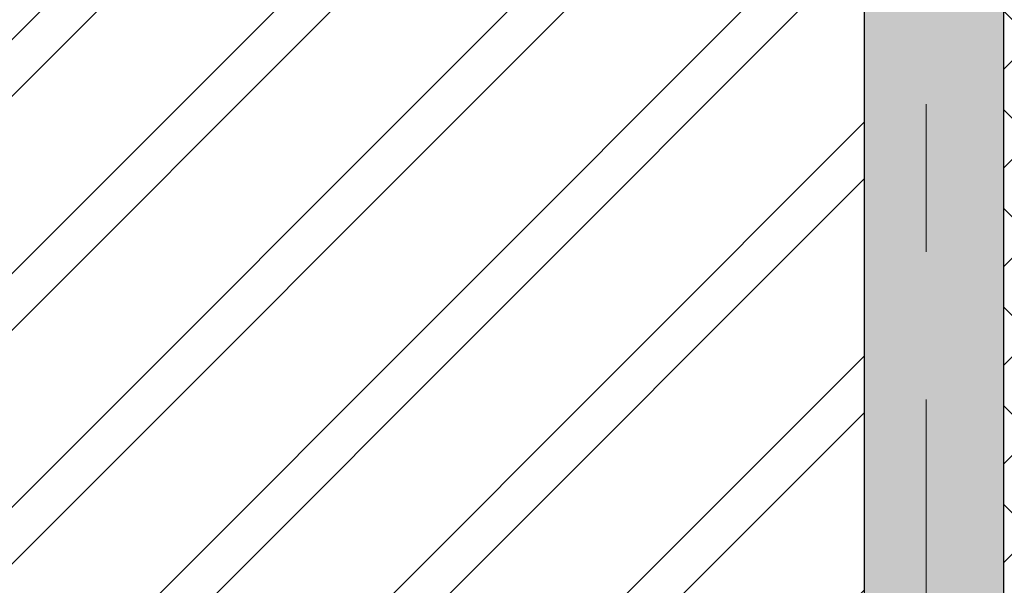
# Model space of a CAD drawing. Header units: millimetres. Extents: x -2180 to 54567, y -1945 to 22251.
# Tile 91 of 143: x 28049 to 30168, y 13784 to 15000. Entities that reach past the tile are written whole.
import ezdxf

# ---------------------------------------------------------------- set-up
doc = ezdxf.new("R2010")
doc.units = ezdxf.units.MM
doc.linetypes.add('Grid Line 1_2_', pattern=[2222.5, 1270, -317.5, 317.5, -317.5])
for name, color, linetype, lineweight, true_color in [('Color Fill-2', 7, 'Continuous', 9, 0xc0c040), ('Cut Pattern-1', 7, 'Continuous', 9, 0x787878), ('Cut Pattern-4', 9, 'Continuous', 9, 0x808080)]:
    doc.layers.add(name, color=color, linetype=linetype, lineweight=lineweight, true_color=true_color)
doc.layers.add('Grids-1', color=7, linetype='Grid Line 1_2_', lineweight=9)
doc.layers.add('Walls-1', color=7, linetype='Continuous', lineweight=25)

msp = doc.modelspace()

# ---------------------------------------------------------------- hatches: boundary and pattern name
at = {"layer": 'Color Fill-2'}
h = msp.add_hatch(dxfattribs=at)
h.set_pattern_fill('FP_3', color=256, style=0, pattern_type=2)
h.set_pattern_definition([(45, (0, 0), (-251.447, 251.447), []), (45, (0, 381), (-251.447, 251.447), [])])
h.paths.add_polyline_path([(27163.8, 13136.6), (27163.8, 13181.1), (27178.8, 13181.1), (27178.8, 14031.1), (27228.8, 14031.1), (27228.8, 13181.1), (28043.8, 13181.1), (28043.8, 13136.6), (28053.8, 13136.6), (28053.8, 13221.1), (28936, 13221.1), (28936, 13752.1), (29866, 13752.1), (29866, 18015.9), (29544.7, 18015.9), (29544.7, 18111.9), (27544.7, 18111.9), (27544.7, 18015.9), (27252.1, 18015.9), (27252.1, 18111.9), (27223.4, 18111.9), (27223.4, 17811.9), (27166.3, 17811.9), (27166.3, 13221.1), (27153.8, 13221.1), (27153.8, 13136.6)], flags=0)
at = {"layer": 'Cut Pattern-1'}
msp.add_hatch(color=256, dxfattribs=at).paths.add_polyline_path([(29873.1, 11882.1), (30166, 11882.1), (30166, 18111.9), (29866, 18111.9), (29866, 11882.1)], flags=0)
at = {"layer": 'Cut Pattern-4'}
h = msp.add_hatch(dxfattribs=at)
h.set_pattern_fill('FP_2', color=256, style=0, pattern_type=2)
h.set_pattern_definition([(45, (0, 0), (-106.066, 106.066), []), (135, (0, 0), (-106.066, -106.066), [])])
h.paths.add_polyline_path([(30367, 11777.1), (30416, 11778.1), (30416, 18111.9), (30166, 18111.9), (30166, 11778.1), (30367, 11778.1)], flags=0)

# ---------------------------------------------------------------- linework, layer by layer
at = {"layer": 'Grids-1'}
msp.add_line((30000, 18627.8), (30000, 1154.9), dxfattribs=at)
at = {"layer": 'Walls-1'}
for p, q in [((29866, 18362.9), (29866, 13752.1)), ((30166, 18111.9), (30166, 11778.1))]:
    msp.add_line(p, q, dxfattribs=at)

doc.saveas('drawing.dxf')
